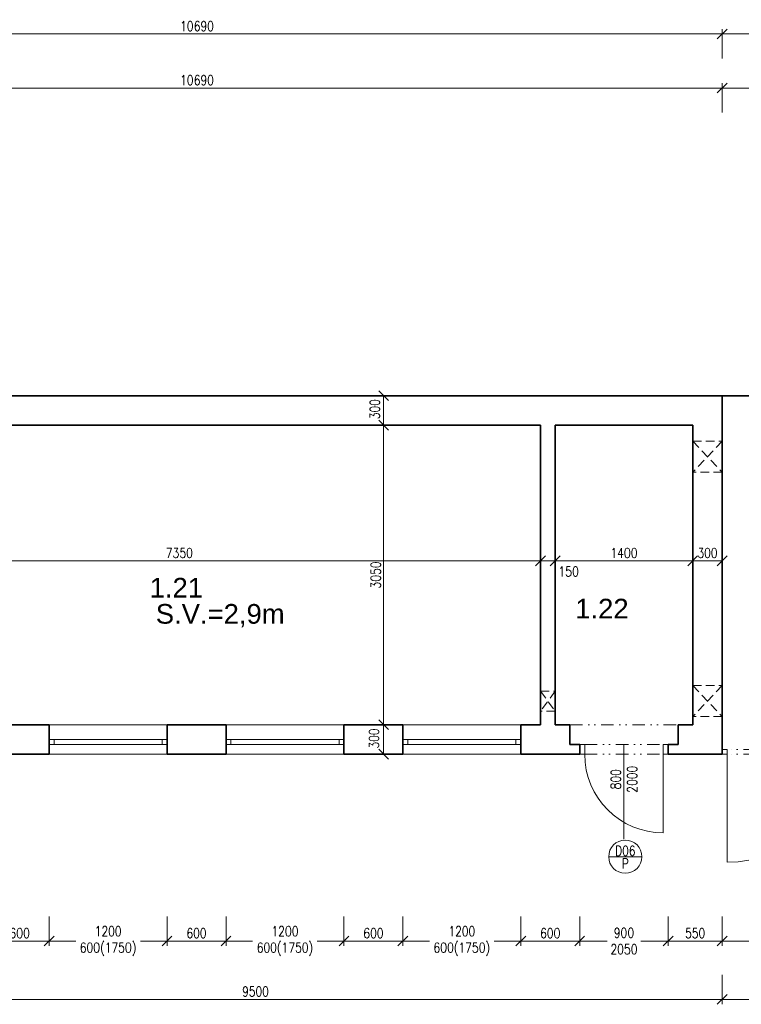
# Model space of a CAD drawing. Header units: millimetres. Extents: x -485339 to 350584, y -1189936 to 0.
# Tile 203 of 256: x 85595 to 92939, y -1099931 to -1089907. Entities that reach past the tile are written whole.
import ezdxf
from ezdxf.enums import TextEntityAlignment as Align

# ---------------------------------------------------------------- set-up
doc = ezdxf.new("R2010")
doc.units = ezdxf.units.MM
doc.header["$LTSCALE"] = 10
doc.linetypes.add('DASHED', pattern=[19.05, 12.7, -6.35])
doc.linetypes.add('DĚLICÍ2', pattern=[15.875, 6.35, -3.175, 0, -3.175, 0, -3.175])
doc.layers.get('Defpoints').update_dxf_attribs({"color": 201})
for name, color, linetype, lineweight in [('1VZT', 150, 'DASHED', 18), ('N_dveře', 10, 'Continuous', 18), ('N_popis_otvory', 10, 'Continuous', 18), ('N_čáry_plné', 10, 'Continuous', 18), ('St__otvory_dveře', 40, 'Continuous', 18), ('St_kóty', 132, 'Continuous', 18), ('St_otvory_okna', 40, 'Continuous', 18), ('St_plocha_místnosti', 250, 'Continuous', 18), ('St_sloupy_konstrukce haly', 5, 'Continuous', 35), ('St_čáry_nad', 250, 'DĚLICÍ2', 18), ('St_čáry_obrys', 5, 'Continuous', 35), ('St_čáry_plné', 250, 'Continuous', 18)]:
    doc.layers.add(name, color=color, linetype=linetype, lineweight=lineweight)
doc.styles.add('Andy', font='arial.ttf')
doc.styles.get("Standard").update_dxf_attribs({"font": 'simplex.shx', "width": 0.8})
doc.linetypes.add('ZIGZAG', pattern='A,0.00254,-5.08,[131,ltypeshp.shx,S=5.08,R=0,X=-5.08,Y=0],-10.16,[131,ltypeshp.shx,S=5.08,R=180,X=5.08,Y=0],-5.08', length=20.32254)
doc.dimstyles.new('stavebníM50 vnitřní', dxfattribs={"dimtxt": 100, "dimasz": 100, "dimexe": 50, "dimexo": 100, "dimgap": 30, "dimtad": 1, "dimdec": 0, "dimtxsty": 'Standard', "dimblk": 'OBLIQUE', "dimcen": 2.5, "dimclrd": 256, "dimclre": 256, "dimclrt": 256, "dimadec": 0, "dimazin": 0, "dimtfac": 1, "dimtdec": 0, "dimtmove": 2, "dimatfit": 2, "dimldrblk": 'OBLIQUE', "dimfxl": 250, "dimfxlon": 1, "dimlwd": -1, "dimlwe": -1, "dimarcsym": 0})

# ---------------------------------------------------------------- blocks, each defined once
blk = doc.blocks.new('G$CC1796412')
at = {"layer": 'St__otvory_dveře', "color": 0, "ltscale": 2}
blk.add_lwpolyline([(850, 1), (850, 801)], dxfattribs=at)
at = {"layer": 'St__otvory_dveře', "ltscale": 2}
for points in [[(50, 0), (0, 0), (0, -100), (50, -100)], [(900, 1), (850, 1), (850, -99), (900, -99)]]:
    blk.add_lwpolyline(points, close=True, dxfattribs=at)
at = {"layer": 'St__otvory_dveře', "linetype": 'DĚLICÍ2', "ltscale": 2}
for points in [[(50, 0), (850, 1)], [(50, -100), (850, -99)]]:
    blk.add_lwpolyline(points, dxfattribs=at)
at = {"layer": 'St__otvory_dveře', "color": 0, "ltscale": 2}
blk.add_arc((850, 1), 800, 90, 180, dxfattribs=at)
blk = doc.blocks.new('G$C09EC9A76')
at = {"layer": 'St_otvory_okna', "ltscale": 2}
for points in [[(1200, 50), (0, 50), (0, 0), (1200, 0)], [(0, 50), (50, 50), (50, 0), (0, 0)], [(1200, 50), (1150, 50), (1150, 0), (1200, 0)]]:
    blk.add_lwpolyline(points, close=True, dxfattribs=at)
blk = doc.blocks.new('G$C96BA53D1')
at = {"layer": 'St__otvory_dveře', "ltscale": 2}
for points in [[(0, -50), (50, -50), (50, 0), (0, 0)], [(2250, -50), (2300, -50), (2300, 0), (2250, 0)]]:
    blk.add_lwpolyline(points, close=True, dxfattribs=at)
at = {"layer": 'St__otvory_dveře', "linetype": 'DĚLICÍ2', "ltscale": 2}
for points in [[(2250, 0), (50, 0)], [(2250, -50), (50, -50)]]:
    blk.add_lwpolyline(points, dxfattribs=at)
at = {"layer": 'St__otvory_dveře', "ltscale": 2}
for points in [[(50, -50), (50, -1150)], [(2250, -50), (2250, -1150)]]:
    blk.add_lwpolyline(points, dxfattribs=at)
for centre, start, end in [((50, -50), 270, 0), ((2250, -50), 180, 270)]:
    blk.add_arc(centre, 1100, start, end, dxfattribs=at)
blk = doc.blocks.new('_OBLIQUE')
at = {"color": 0, "linetype": 'ByBlock'}
blk.add_line((-0.5, -0.5), (0.5, 0.5), dxfattribs=at)
blk = doc.blocks.new('*D5992')
at = {"layer": 'Defpoints', "color": 0}
for p in [(87095, -1096791), (87695, -1096791), (87695, -1099287)]:
    blk.add_point(p, dxfattribs=at)
at = {"layer": 'St_kóty'}
for p, q in [((87095, -1099037), (87095, -1099337)), ((87695, -1099037), (87695, -1099337)), ((87095, -1099287), (87695, -1099287))]:
    blk.add_line(p, q, dxfattribs=at)
at = {"layer": 'St_kóty', "linetype": 'ByBlock', "xscale": 100, "yscale": 100, "zscale": 100, "rotation": 180}
blk.add_blockref('_OBLIQUE', (87095, -1099287), dxfattribs=at)
at = {"layer": 'St_kóty', "linetype": 'ByBlock', "xscale": 100, "yscale": 100, "zscale": 100}
blk.add_blockref('_OBLIQUE', (87695, -1099287), dxfattribs=at)
at = {"layer": 'St_kóty', "insert": (87395, -1099207), "char_height": 100, "attachment_point": 5}
blk.add_mtext('600', dxfattribs=at)
blk = doc.blocks.new('*D5993')
at = {"layer": 'Defpoints', "color": 0}
for p in [(87695, -1096791), (88895, -1096791), (88895, -1099287)]:
    blk.add_point(p, dxfattribs=at)
at = {"layer": 'St_kóty'}
for p, q in [((87695, -1099037), (87695, -1099337)), ((88895, -1099037), (88895, -1099337)), ((87695, -1099287), (87966, -1099287)), ((88895, -1099287), (88624, -1099287))]:
    blk.add_line(p, q, dxfattribs=at)
at = {"layer": 'St_kóty', "linetype": 'ByBlock', "xscale": 100, "yscale": 100, "zscale": 100, "rotation": 180}
blk.add_blockref('_OBLIQUE', (87695, -1099287), dxfattribs=at)
at = {"layer": 'St_kóty', "linetype": 'ByBlock', "xscale": 100, "yscale": 100, "zscale": 100}
blk.add_blockref('_OBLIQUE', (88895, -1099287), dxfattribs=at)
at = {"layer": 'St_kóty', "insert": (88295, -1099287), "char_height": 100, "attachment_point": 5}
blk.add_mtext('1200\\P600(1750)', dxfattribs=at)
blk = doc.blocks.new('*D5994')
at = {"layer": 'Defpoints', "color": 0}
for p in [(88895, -1096791), (89495, -1096791), (89495, -1099287)]:
    blk.add_point(p, dxfattribs=at)
at = {"layer": 'St_kóty'}
for p, q in [((88895, -1099037), (88895, -1099337)), ((89495, -1099037), (89495, -1099337)), ((88895, -1099287), (89495, -1099287))]:
    blk.add_line(p, q, dxfattribs=at)
at = {"layer": 'St_kóty', "linetype": 'ByBlock', "xscale": 100, "yscale": 100, "zscale": 100, "rotation": 180}
blk.add_blockref('_OBLIQUE', (88895, -1099287), dxfattribs=at)
at = {"layer": 'St_kóty', "linetype": 'ByBlock', "xscale": 100, "yscale": 100, "zscale": 100}
blk.add_blockref('_OBLIQUE', (89495, -1099287), dxfattribs=at)
at = {"layer": 'St_kóty', "insert": (89195, -1099207), "char_height": 100, "attachment_point": 5}
blk.add_mtext('600', dxfattribs=at)
blk = doc.blocks.new('*D5995')
at = {"layer": 'Defpoints', "color": 0}
for p in [(89495, -1096791), (90695, -1096791), (90695, -1099287)]:
    blk.add_point(p, dxfattribs=at)
at = {"layer": 'St_kóty'}
for p, q in [((89495, -1099037), (89495, -1099337)), ((90695, -1099037), (90695, -1099337)), ((89495, -1099287), (89766, -1099287)), ((90695, -1099287), (90424, -1099287))]:
    blk.add_line(p, q, dxfattribs=at)
at = {"layer": 'St_kóty', "linetype": 'ByBlock', "xscale": 100, "yscale": 100, "zscale": 100, "rotation": 180}
blk.add_blockref('_OBLIQUE', (89495, -1099287), dxfattribs=at)
at = {"layer": 'St_kóty', "linetype": 'ByBlock', "xscale": 100, "yscale": 100, "zscale": 100}
blk.add_blockref('_OBLIQUE', (90695, -1099287), dxfattribs=at)
at = {"layer": 'St_kóty', "insert": (90095, -1099287), "char_height": 100, "attachment_point": 5}
blk.add_mtext('1200\\P600(1750)', dxfattribs=at)
blk = doc.blocks.new('*D5996')
at = {"layer": 'Defpoints', "color": 0}
for p in [(90695, -1096791), (91295, -1096791), (91295, -1099287)]:
    blk.add_point(p, dxfattribs=at)
at = {"layer": 'St_kóty'}
for p, q in [((90695, -1099037), (90695, -1099337)), ((91295, -1099037), (91295, -1099337)), ((90695, -1099287), (91295, -1099287))]:
    blk.add_line(p, q, dxfattribs=at)
at = {"layer": 'St_kóty', "linetype": 'ByBlock', "xscale": 100, "yscale": 100, "zscale": 100, "rotation": 180}
blk.add_blockref('_OBLIQUE', (90695, -1099287), dxfattribs=at)
at = {"layer": 'St_kóty', "linetype": 'ByBlock', "xscale": 100, "yscale": 100, "zscale": 100}
blk.add_blockref('_OBLIQUE', (91295, -1099287), dxfattribs=at)
at = {"layer": 'St_kóty', "insert": (90995, -1099207), "char_height": 100, "attachment_point": 5}
blk.add_mtext('600', dxfattribs=at)
blk = doc.blocks.new('*D5997')
at = {"layer": 'Defpoints', "color": 0}
for p in [(91295, -1096791), (92195, -1096791), (92195, -1099287)]:
    blk.add_point(p, dxfattribs=at)
at = {"layer": 'St_kóty'}
for p, q in [((91295, -1099037), (91295, -1099337)), ((92195, -1099037), (92195, -1099337)), ((91295, -1099287), (91574, -1099287)), ((92195, -1099287), (91916, -1099287))]:
    blk.add_line(p, q, dxfattribs=at)
at = {"layer": 'St_kóty', "linetype": 'ByBlock', "xscale": 100, "yscale": 100, "zscale": 100, "rotation": 180}
blk.add_blockref('_OBLIQUE', (91295, -1099287), dxfattribs=at)
at = {"layer": 'St_kóty', "linetype": 'ByBlock', "xscale": 100, "yscale": 100, "zscale": 100}
blk.add_blockref('_OBLIQUE', (92195, -1099287), dxfattribs=at)
at = {"layer": 'St_kóty', "insert": (91745, -1099287), "char_height": 100, "attachment_point": 5}
blk.add_mtext('900\\P2050', dxfattribs=at)
blk = doc.blocks.new('*D5998')
at = {"layer": 'Defpoints', "color": 0}
for p in [(92195, -1096791), (92745, -1096791), (92745, -1099287)]:
    blk.add_point(p, dxfattribs=at)
at = {"layer": 'St_kóty'}
for p, q in [((92195, -1099037), (92195, -1099337)), ((92745, -1099037), (92745, -1099337)), ((92195, -1099287), (92745, -1099287))]:
    blk.add_line(p, q, dxfattribs=at)
at = {"layer": 'St_kóty', "linetype": 'ByBlock', "xscale": 100, "yscale": 100, "zscale": 100, "rotation": 180}
blk.add_blockref('_OBLIQUE', (92195, -1099287), dxfattribs=at)
at = {"layer": 'St_kóty', "linetype": 'ByBlock', "xscale": 100, "yscale": 100, "zscale": 100}
blk.add_blockref('_OBLIQUE', (92745, -1099287), dxfattribs=at)
at = {"layer": 'St_kóty', "insert": (92470, -1099207), "char_height": 100, "attachment_point": 5}
blk.add_mtext('550', dxfattribs=at)
blk = doc.blocks.new('*D5999')
at = {"layer": 'Defpoints', "color": 0}
for p in [(92745, -1096791), (95045, -1097641), (95045, -1099287)]:
    blk.add_point(p, dxfattribs=at)
at = {"layer": 'St_kóty'}
for p, q in [((92745, -1099037), (92745, -1099337)), ((95045, -1099037), (95045, -1099337)), ((92745, -1099287), (95045, -1099287))]:
    blk.add_line(p, q, dxfattribs=at)
at = {"layer": 'St_kóty', "linetype": 'ByBlock', "xscale": 100, "yscale": 100, "zscale": 100, "rotation": 180}
blk.add_blockref('_OBLIQUE', (92745, -1099287), dxfattribs=at)
at = {"layer": 'St_kóty', "linetype": 'ByBlock', "xscale": 100, "yscale": 100, "zscale": 100}
blk.add_blockref('_OBLIQUE', (95045, -1099287), dxfattribs=at)
at = {"layer": 'St_kóty', "insert": (93895, -1099207), "char_height": 100, "attachment_point": 5}
blk.add_mtext('2300', dxfattribs=at)
blk = doc.blocks.new('*D6007')
at = {"layer": 'Defpoints', "color": 0}
for p in [(83245, -1097385), (92745, -1097385), (92745, -1099881)]:
    blk.add_point(p, dxfattribs=at)
at = {"layer": 'St_kóty'}
for p, q in [((83245, -1099631), (83245, -1099931)), ((92745, -1099631), (92745, -1099931)), ((83245, -1099881), (92745, -1099881))]:
    blk.add_line(p, q, dxfattribs=at)
at = {"layer": 'St_kóty', "linetype": 'ByBlock', "xscale": 100, "yscale": 100, "zscale": 100, "rotation": 180}
blk.add_blockref('_OBLIQUE', (83245, -1099881), dxfattribs=at)
at = {"layer": 'St_kóty', "linetype": 'ByBlock', "xscale": 100, "yscale": 100, "zscale": 100}
blk.add_blockref('_OBLIQUE', (92745, -1099881), dxfattribs=at)
at = {"layer": 'St_kóty', "insert": (87995, -1099801), "char_height": 100, "attachment_point": 5}
blk.add_mtext('9500', dxfattribs=at)
blk = doc.blocks.new('*D6008')
at = {"layer": 'Defpoints', "color": 0}
for p in [(92745, -1097385), (95045, -1098235), (95045, -1099881)]:
    blk.add_point(p, dxfattribs=at)
at = {"layer": 'St_kóty'}
for p, q in [((92745, -1099631), (92745, -1099931)), ((95045, -1099631), (95045, -1099931)), ((92745, -1099881), (95045, -1099881))]:
    blk.add_line(p, q, dxfattribs=at)
at = {"layer": 'St_kóty', "linetype": 'ByBlock', "xscale": 100, "yscale": 100, "zscale": 100, "rotation": 180}
blk.add_blockref('_OBLIQUE', (92745, -1099881), dxfattribs=at)
at = {"layer": 'St_kóty', "linetype": 'ByBlock', "xscale": 100, "yscale": 100, "zscale": 100}
blk.add_blockref('_OBLIQUE', (95045, -1099881), dxfattribs=at)
at = {"layer": 'St_kóty', "insert": (93895, -1099801), "char_height": 100, "attachment_point": 5}
blk.add_mtext('2300', dxfattribs=at)
blk = doc.blocks.new('*D6012')
at = {"layer": 'Defpoints', "color": 0}
for p in [(85895, -1097235), (85295, -1097385), (85895, -1099287)]:
    blk.add_point(p, dxfattribs=at)
at = {"layer": 'St_kóty'}
for p, q in [((85295, -1099037), (85295, -1099337)), ((85895, -1099037), (85895, -1099337)), ((85295, -1099287), (85895, -1099287))]:
    blk.add_line(p, q, dxfattribs=at)
at = {"layer": 'St_kóty', "linetype": 'ByBlock', "xscale": 100, "yscale": 100, "zscale": 100, "rotation": 180}
blk.add_blockref('_OBLIQUE', (85295, -1099287), dxfattribs=at)
at = {"layer": 'St_kóty', "linetype": 'ByBlock', "xscale": 100, "yscale": 100, "zscale": 100}
blk.add_blockref('_OBLIQUE', (85895, -1099287), dxfattribs=at)
at = {"layer": 'St_kóty', "insert": (85595, -1099207), "char_height": 100, "attachment_point": 5}
blk.add_mtext('600', dxfattribs=at)
blk = doc.blocks.new('*D6013')
at = {"layer": 'Defpoints', "color": 0}
for p in [(87095, -1097085), (85895, -1097235), (87095, -1099287)]:
    blk.add_point(p, dxfattribs=at)
at = {"layer": 'St_kóty'}
for p, q in [((85895, -1099037), (85895, -1099337)), ((87095, -1099037), (87095, -1099337)), ((85895, -1099287), (86166, -1099287)), ((87095, -1099287), (86824, -1099287))]:
    blk.add_line(p, q, dxfattribs=at)
at = {"layer": 'St_kóty', "linetype": 'ByBlock', "xscale": 100, "yscale": 100, "zscale": 100, "rotation": 180}
blk.add_blockref('_OBLIQUE', (85895, -1099287), dxfattribs=at)
at = {"layer": 'St_kóty', "linetype": 'ByBlock', "xscale": 100, "yscale": 100, "zscale": 100}
blk.add_blockref('_OBLIQUE', (87095, -1099287), dxfattribs=at)
at = {"layer": 'St_kóty', "insert": (86495, -1099287), "char_height": 100, "attachment_point": 5}
blk.add_mtext('1200\\P600(1750)', dxfattribs=at)
blk = doc.blocks.new('*D6018')
at = {"layer": 'Defpoints', "color": 0}
for p in [(92745, -1090053), (82055, -1092274), (92745, -1093574)]:
    blk.add_point(p, dxfattribs=at)
at = {"layer": 'St_kóty'}
for p, q in [((82055, -1090303), (82055, -1090003)), ((82055, -1090053), (92745, -1090053)), ((92745, -1090303), (92745, -1090003))]:
    blk.add_line(p, q, dxfattribs=at)
at = {"layer": 'St_kóty', "linetype": 'ByBlock', "xscale": 100, "yscale": 100, "zscale": 100, "rotation": 180}
blk.add_blockref('_OBLIQUE', (82055, -1090053), dxfattribs=at)
at = {"layer": 'St_kóty', "linetype": 'ByBlock', "xscale": 100, "yscale": 100, "zscale": 100}
blk.add_blockref('_OBLIQUE', (92745, -1090053), dxfattribs=at)
at = {"layer": 'St_kóty', "insert": (87400, -1089973), "char_height": 100, "attachment_point": 5}
blk.add_mtext('10690', dxfattribs=at)
blk = doc.blocks.new('*D6019')
at = {"layer": 'Defpoints', "color": 0}
for p in [(95045, -1090053), (92745, -1093574), (95045, -1093574)]:
    blk.add_point(p, dxfattribs=at)
at = {"layer": 'St_kóty'}
for p, q in [((92745, -1090303), (92745, -1090003)), ((92745, -1090053), (95045, -1090053)), ((95045, -1090303), (95045, -1090003))]:
    blk.add_line(p, q, dxfattribs=at)
at = {"layer": 'St_kóty', "linetype": 'ByBlock', "xscale": 100, "yscale": 100, "zscale": 100, "rotation": 180}
blk.add_blockref('_OBLIQUE', (92745, -1090053), dxfattribs=at)
at = {"layer": 'St_kóty', "linetype": 'ByBlock', "xscale": 100, "yscale": 100, "zscale": 100}
blk.add_blockref('_OBLIQUE', (95045, -1090053), dxfattribs=at)
at = {"layer": 'St_kóty', "insert": (93895, -1089973), "char_height": 100, "attachment_point": 5}
blk.add_mtext('2300', dxfattribs=at)
blk = doc.blocks.new('*D6048')
at = {"layer": 'Defpoints', "color": 0}
for p in [(92745, -1090603), (82055, -1093285), (92745, -1094586)]:
    blk.add_point(p, dxfattribs=at)
at = {"layer": 'St_kóty'}
for p, q in [((82055, -1090853), (82055, -1090553)), ((92745, -1090853), (92745, -1090553)), ((82055, -1090603), (92745, -1090603))]:
    blk.add_line(p, q, dxfattribs=at)
at = {"layer": 'St_kóty', "linetype": 'ByBlock', "xscale": 100, "yscale": 100, "zscale": 100, "rotation": 180}
blk.add_blockref('_OBLIQUE', (82055, -1090603), dxfattribs=at)
at = {"layer": 'St_kóty', "linetype": 'ByBlock', "xscale": 100, "yscale": 100, "zscale": 100}
blk.add_blockref('_OBLIQUE', (92745, -1090603), dxfattribs=at)
at = {"layer": 'St_kóty', "insert": (87400, -1090523), "char_height": 100, "attachment_point": 5}
blk.add_mtext('10690', dxfattribs=at)
blk = doc.blocks.new('*D6049')
at = {"layer": 'Defpoints', "color": 0}
for p in [(95045, -1090603), (92745, -1094586), (95045, -1094586)]:
    blk.add_point(p, dxfattribs=at)
at = {"layer": 'St_kóty'}
for p, q in [((92745, -1090853), (92745, -1090553)), ((95045, -1090853), (95045, -1090553)), ((92745, -1090603), (95045, -1090603))]:
    blk.add_line(p, q, dxfattribs=at)
at = {"layer": 'St_kóty', "linetype": 'ByBlock', "xscale": 100, "yscale": 100, "zscale": 100, "rotation": 180}
blk.add_blockref('_OBLIQUE', (92745, -1090603), dxfattribs=at)
at = {"layer": 'St_kóty', "linetype": 'ByBlock', "xscale": 100, "yscale": 100, "zscale": 100}
blk.add_blockref('_OBLIQUE', (95045, -1090603), dxfattribs=at)
at = {"layer": 'St_kóty', "insert": (93895, -1090523), "char_height": 100, "attachment_point": 5}
blk.add_mtext('2300', dxfattribs=at)
blk = doc.blocks.new('*D6052')
at = {"layer": 'Defpoints', "color": 0}
for p in [(89299, -1097085), (90695, -1097085), (90695, -1097385)]:
    blk.add_point(p, dxfattribs=at)
at = {"layer": 'St_kóty'}
for p, q in [((89549, -1097085), (89249, -1097085)), ((89299, -1097385), (89299, -1097085)), ((89549, -1097385), (89249, -1097385))]:
    blk.add_line(p, q, dxfattribs=at)
at = {"layer": 'St_kóty', "linetype": 'ByBlock', "xscale": 100, "yscale": 100, "zscale": 100}
for p, rotation in [((89299, -1097085), 90), ((89299, -1097385), 270)]:
    blk.add_blockref('_OBLIQUE', p, dxfattribs=dict(at, rotation=rotation))
at = {"layer": 'St_kóty', "insert": (89201, -1097225), "char_height": 100, "attachment_point": 5, "rotation": 90}
blk.add_mtext('300', dxfattribs=at)
blk = doc.blocks.new('*D6053')
at = {"layer": 'Defpoints', "color": 0}
for p in [(89299, -1094035), (90895, -1094035), (90695, -1097085)]:
    blk.add_point(p, dxfattribs=at)
at = {"layer": 'St_kóty'}
for p, q in [((89549, -1094035), (89249, -1094035)), ((89299, -1097085), (89299, -1094035)), ((89549, -1097085), (89249, -1097085))]:
    blk.add_line(p, q, dxfattribs=at)
at = {"layer": 'St_kóty', "linetype": 'ByBlock', "xscale": 100, "yscale": 100, "zscale": 100}
for p, rotation in [((89299, -1094035), 90), ((89299, -1097085), 270)]:
    blk.add_blockref('_OBLIQUE', p, dxfattribs=dict(at, rotation=rotation))
at = {"layer": 'St_kóty', "insert": (89219, -1095560), "char_height": 100, "attachment_point": 5, "rotation": 90}
blk.add_mtext('3050', dxfattribs=at)
blk = doc.blocks.new('*D6054')
at = {"layer": 'Defpoints', "color": 0}
for p in [(89299, -1093735), (90895, -1093735), (90895, -1094035)]:
    blk.add_point(p, dxfattribs=at)
at = {"layer": 'St_kóty'}
for p, q in [((89549, -1093735), (89249, -1093735)), ((89299, -1094035), (89299, -1093735)), ((89549, -1094035), (89249, -1094035))]:
    blk.add_line(p, q, dxfattribs=at)
at = {"layer": 'St_kóty', "linetype": 'ByBlock', "xscale": 100, "yscale": 100, "zscale": 100}
for p, rotation in [((89299, -1093735), 90), ((89299, -1094035), 270)]:
    blk.add_blockref('_OBLIQUE', p, dxfattribs=dict(at, rotation=rotation))
at = {"layer": 'St_kóty', "insert": (89210, -1093873), "char_height": 100, "attachment_point": 5, "rotation": 90}
blk.add_mtext('300', dxfattribs=at)
blk = doc.blocks.new('*D6135')
at = {"layer": 'Defpoints', "color": 0}
for p in [(90895, -1094035), (90895, -1095416), (83545, -1095665)]:
    blk.add_point(p, dxfattribs=at)
at = {"layer": 'St_kóty'}
for p, q in [((90895, -1095166), (90895, -1095466)), ((83545, -1095565), (83545, -1095366)), ((83545, -1095416), (90895, -1095416))]:
    blk.add_line(p, q, dxfattribs=at)
at = {"layer": 'St_kóty', "linetype": 'ByBlock', "xscale": 100, "yscale": 100, "zscale": 100, "rotation": 180}
blk.add_blockref('_OBLIQUE', (83545, -1095416), dxfattribs=at)
at = {"layer": 'St_kóty', "linetype": 'ByBlock', "xscale": 100, "yscale": 100, "zscale": 100}
blk.add_blockref('_OBLIQUE', (90895, -1095416), dxfattribs=at)
at = {"layer": 'St_kóty', "insert": (87220, -1095336), "char_height": 100, "attachment_point": 5}
blk.add_mtext('7350', dxfattribs=at)
blk = doc.blocks.new('*D6136')
at = {"layer": 'Defpoints', "color": 0}
for p in [(90895, -1094035), (91045, -1094035), (91045, -1095416)]:
    blk.add_point(p, dxfattribs=at)
at = {"layer": 'St_kóty'}
for p, q in [((90895, -1095166), (90895, -1095466)), ((91045, -1095166), (91045, -1095466)), ((90895, -1095416), (91045, -1095416))]:
    blk.add_line(p, q, dxfattribs=at)
at = {"layer": 'St_kóty', "linetype": 'ByBlock', "xscale": 100, "yscale": 100, "zscale": 100, "rotation": 180}
blk.add_blockref('_OBLIQUE', (90895, -1095416), dxfattribs=at)
at = {"layer": 'St_kóty', "linetype": 'ByBlock', "xscale": 100, "yscale": 100, "zscale": 100}
blk.add_blockref('_OBLIQUE', (91045, -1095416), dxfattribs=at)
at = {"layer": 'St_kóty', "insert": (91182, -1095525), "char_height": 100, "attachment_point": 5}
blk.add_mtext('150', dxfattribs=at)
blk = doc.blocks.new('*D6137')
at = {"layer": 'Defpoints', "color": 0}
for p in [(91045, -1094035), (92445, -1094035), (92445, -1095416)]:
    blk.add_point(p, dxfattribs=at)
at = {"layer": 'St_kóty'}
for p, q in [((91045, -1095166), (91045, -1095466)), ((92445, -1095166), (92445, -1095466)), ((91045, -1095416), (92445, -1095416))]:
    blk.add_line(p, q, dxfattribs=at)
at = {"layer": 'St_kóty', "linetype": 'ByBlock', "xscale": 100, "yscale": 100, "zscale": 100, "rotation": 180}
blk.add_blockref('_OBLIQUE', (91045, -1095416), dxfattribs=at)
at = {"layer": 'St_kóty', "linetype": 'ByBlock', "xscale": 100, "yscale": 100, "zscale": 100}
blk.add_blockref('_OBLIQUE', (92445, -1095416), dxfattribs=at)
at = {"layer": 'St_kóty', "insert": (91745, -1095336), "char_height": 100, "attachment_point": 5}
blk.add_mtext('1400', dxfattribs=at)
blk = doc.blocks.new('*D6138')
at = {"layer": 'Defpoints', "color": 0}
for p in [(92745, -1093735), (92445, -1094035), (92745, -1095416)]:
    blk.add_point(p, dxfattribs=at)
at = {"layer": 'St_kóty'}
for p, q in [((92445, -1095166), (92445, -1095466)), ((92745, -1095166), (92745, -1095466)), ((92445, -1095416), (92745, -1095416))]:
    blk.add_line(p, q, dxfattribs=at)
at = {"layer": 'St_kóty', "linetype": 'ByBlock', "xscale": 100, "yscale": 100, "zscale": 100, "rotation": 180}
blk.add_blockref('_OBLIQUE', (92445, -1095416), dxfattribs=at)
at = {"layer": 'St_kóty', "linetype": 'ByBlock', "xscale": 100, "yscale": 100, "zscale": 100}
blk.add_blockref('_OBLIQUE', (92745, -1095416), dxfattribs=at)
at = {"layer": 'St_kóty', "insert": (92595, -1095336), "char_height": 100, "attachment_point": 5}
blk.add_mtext('300', dxfattribs=at)

msp = doc.modelspace()

# ---------------------------------------------------------------- linework, layer by layer
at = {"layer": '1VZT', "ltscale": 0.7}
for points in [[(92445.3, -1094199.3), (92745.3, -1094199.3)], [(92445.3, -1094199.3), (92745.3, -1094514.6)], [(92745.3, -1094199.3), (92445.3, -1094514.6)], [(92745.3, -1094514.6), (92445.3, -1094514.6)], [(90895.3, -1096744.5), (91045.3, -1096744.5)], [(90895.3, -1096744.5), (91045.3, -1096947.2), (91045.3, -1096947.2), (90895.3, -1096947.2)], [(91045.3, -1096744.5), (90895.3, -1096947.2)], [(92445.3, -1096686.9), (92745.3, -1096686.9)], [(92445.3, -1096686.9), (92745.3, -1097002.2), (92745.3, -1097002.2), (92445.3, -1097002.2)], [(92745.3, -1096686.9), (92445.3, -1097002.2)]]:
    msp.add_lwpolyline(points, dxfattribs=at)
at = {"layer": 'N_popis_otvory'}
msp.add_lwpolyline([(91745.3, -1098251.2), (91745.3, -1097285)], dxfattribs=at)
msp.add_circle((91758.4, -1098428.2), 169, dxfattribs=at)
at = {"layer": 'N_čáry_plné'}
msp.add_lwpolyline([(91589.4, -1098428.2), (91927.4, -1098428.2)], dxfattribs=at)
at = {"layer": 'St_sloupy_konstrukce haly', "linetype": 'ZIGZAG', "ltscale": 0.5}
msp.add_lwpolyline([(95045.3, -1093735.4), (92745.3, -1093735.4)], dxfattribs=at)
at = {"layer": 'St_čáry_nad', "ltscale": 2}
msp.add_lwpolyline([(91195.3, -1097085.4), (92295.3, -1097085.4)], dxfattribs=at)
at = {"layer": 'St_čáry_obrys', "ltscale": 2}
for points in [[(92745.3, -1093735.4), (82055.3, -1093735.4)], [(92745.3, -1097385.4), (92745.3, -1093735.4)], [(90895.3, -1094035.4), (83545.3, -1094035.4)], [(90895.3, -1097085.4), (90895.3, -1094035.4)], [(92445.3, -1094035.4), (91045.3, -1094035.4)], [(91045.3, -1097085.4), (91045.3, -1094035.4)], [(92445.3, -1097085.4), (92445.3, -1094035.4)], [(85895.3, -1097085.4), (85295.3, -1097085.4)], [(85895.3, -1097385.4), (85895.3, -1097085.4)], [(87695.3, -1097085.4), (87095.3, -1097085.4)], [(87095.3, -1097385.4), (87095.3, -1097085.4)], [(87695.3, -1097385.4), (87695.3, -1097085.4)], [(89495.3, -1097085.4), (88895.3, -1097085.4)], [(88895.3, -1097385.4), (88895.3, -1097085.4)], [(89495.3, -1097385.4), (89495.3, -1097085.4)], [(90895.3, -1097085.4), (90695.3, -1097085.4)], [(90695.3, -1097385.4), (90695.3, -1097085.4)], [(91195.3, -1097085.4), (91045.3, -1097085.4)], [(91195.3, -1097285.4), (91195.3, -1097085.4)], [(92445.3, -1097085.4), (92295.3, -1097085.4)], [(92295.3, -1097285.4), (92295.3, -1097085.4)], [(91195.3, -1097285.4), (91295.3, -1097285.4)], [(91295.3, -1097385.4), (91295.3, -1097285.4)], [(92195.3, -1097385.4), (92195.3, -1097285.4)], [(92195.3, -1097385.4), (92195.3, -1097285.4)], [(92295.3, -1097285.4), (92195.3, -1097285.4)], [(85895.3, -1097385.4), (85295.3, -1097385.4)], [(87695.3, -1097385.4), (87095.3, -1097385.4)], [(89495.3, -1097385.4), (88895.3, -1097385.4)], [(91295.3, -1097385.4), (90695.3, -1097385.4)], [(92745.3, -1097385.4), (92195.3, -1097385.4)]]:
    msp.add_lwpolyline(points, dxfattribs=at)
at = {"layer": 'St_čáry_plné'}
for p, q in [((85895.3, -1097085.4), (87095.3, -1097085.4)), ((87695.3, -1097085.4), (88895.3, -1097085.4)), ((89495.3, -1097085.4), (90695.3, -1097085.4)), ((85895.3, -1097385.4), (87095.3, -1097385.4)), ((87695.3, -1097385.4), (88895.3, -1097385.4)), ((89495.3, -1097385.4), (90695.3, -1097385.4))]:
    msp.add_line(p, q, dxfattribs=at)

# ---------------------------------------------------------------- block references
at = {"layer": 'N_dveře', "ltscale": 2, "xscale": -1, "rotation": 180}
msp.add_blockref('G$CC1796412', (91295.3, -1097384.6), dxfattribs=at)
at = {"layer": 'St__otvory_dveře'}
msp.add_blockref('G$C96BA53D1', (92745.3, -1097335.4), dxfattribs=at)
at = {"layer": 'St_otvory_okna', "ltscale": 2}
for p in [(85895.3, -1097285.4), (87695.3, -1097285.4), (89495.3, -1097285.4)]:
    msp.add_blockref('G$C09EC9A76', p, dxfattribs=at)

# ---------------------------------------------------------------- texts
at = {"layer": 'N_popis_otvory', "width": 0.8}
for s, p in [('D06', (91758.4, -1098368.3)), ('P', (91758.4, -1098498))]:
    msp.add_text(s, height=100, dxfattribs=at).set_placement(p, align=Align.MIDDLE_CENTER)
at = {"layer": 'N_popis_otvory', "insert": (91745.3, -1097640), "char_height": 100, "width": 1342.526, "attachment_point": 5, "rotation": 90}
msp.add_mtext('800\\P2000', dxfattribs=at)
at = {"layer": 'St_plocha_místnosti', "ltscale": 2, "style": 'Andy'}
for s, p in [('1.21', (86917.4, -1095789.8)), ('S.V.=2,9m', (86979.8, -1096056.2)), ('1.22', (91248.8, -1096002.6))]:
    msp.add_text(s, height=200, dxfattribs=at).set_placement(p)

# ---------------------------------------------------------------- dimensions: what is measured, and where the dimension line sits
at = {"layer": 'St_kóty'}
for base, p1, p2, picture, middle in [((92745.3, -1090053.1), (82055.3, -1092273.8), (92745.3, -1093573.8), '*D6018', (87400.3, -1089973.1)), ((95045.3, -1090053.1), (92745.3, -1093573.8), (95045.3, -1093573.8), '*D6019', (93895.3, -1089973.1)), ((92745.3, -1090603.1), (82055.3, -1093285.5), (92745.3, -1094586.3), '*D6048', (87400.3, -1090523.1)), ((95045.3, -1090603.1), (92745.3, -1094586.3), (95045.3, -1094586.3), '*D6049', (93895.3, -1090523.1)), ((92745.3, -1095416.3), (92445.3, -1094035.4), (92745.3, -1093735.4), '*D6138', (92595.3, -1095336.3)), ((90895.3, -1095416.3), (83545.3, -1095665.4), (90895.3, -1094035.4), '*D6135', (87220.3, -1095336.3)), ((92445.3, -1095416.3), (91045.3, -1094035.4), (92445.3, -1094035.4), '*D6137', (91745.3, -1095336.3)), ((87695.3, -1099287), (87095.3, -1096791.5), (87695.3, -1096791.5), '*D5992', (87395.3, -1099207)), ((89495.3, -1099287), (88895.3, -1096791.5), (89495.3, -1096791.5), '*D5994', (89195.3, -1099207)), ((91295.3, -1099287), (90695.3, -1096791.5), (91295.3, -1096791.5), '*D5996', (90995.3, -1099207)), ((92745.3, -1099287), (92195.3, -1096791.5), (92745.3, -1096791.5), '*D5998', (92470.3, -1099207)), ((95045.3, -1099287), (92745.3, -1096791.5), (95045.3, -1097641.5), '*D5999', (93895.3, -1099207)), ((85895.3, -1099287), (85295.3, -1097385.4), (85895.3, -1097235.4), '*D6012', (85595.3, -1099207)), ((92745.3, -1099881), (83245.3, -1097385.4), (92745.3, -1097385.4), '*D6007', (87995.3, -1099801)), ((95045.3, -1099881), (92745.3, -1097385.4), (95045.3, -1098235.4), '*D6008', (93895.3, -1099801))]:
    dim = msp.add_linear_dim(base=base, p1=p1, p2=p2, dimstyle='stavebníM50 vnitřní', dxfattribs=at)
    dim.commit()
    dim.dimension.update_dxf_attribs({"geometry": picture, "text_midpoint": middle})
for base, p1, p2, picture, middle in [((89298.7, -1093735.4), (90895.3, -1094035.4), (90895.3, -1093735.4), '*D6054', (89209.7, -1093872.8)), ((89298.7, -1097085.4), (90695.3, -1097385.4), (90695.3, -1097085.4), '*D6052', (89200.7, -1097224.9))]:
    dim = msp.add_linear_dim(base=base, p1=p1, p2=p2, angle=90, dimstyle='stavebníM50 vnitřní', dxfattribs=at)
    dim.commit()
    dim.dimension.update_dxf_attribs({"geometry": picture, "text_midpoint": middle, "dimtype": 160})
dim = msp.add_linear_dim(base=(89298.7, -1094035.4), p1=(90695.3, -1097085.4), p2=(90895.3, -1094035.4), angle=90, dimstyle='stavebníM50 vnitřní', dxfattribs=at)
dim.commit()
dim.dimension.update_dxf_attribs({"geometry": '*D6053', "text_midpoint": (89218.7, -1095560.4)})
dim = msp.add_linear_dim(base=(91045.3, -1095416.3), p1=(90895.3, -1094035.4), p2=(91045.3, -1094035.4), dimstyle='stavebníM50 vnitřní', dxfattribs=at)
dim.commit()
dim.dimension.update_dxf_attribs({"geometry": '*D6136', "text_midpoint": (91182.5, -1095525.3), "dimtype": 160})
for base, p1, p2, text, picture, middle in [((88895.3, -1099287), (87695.3, -1096791.5), (88895.3, -1096791.5), '<>\\P600(1750)', '*D5993', (88295.3, -1099287)), ((90695.3, -1099287), (89495.3, -1096791.5), (90695.3, -1096791.5), '<>\\P600(1750)', '*D5995', (90095.3, -1099287)), ((92195.3, -1099287), (91295.3, -1096791.5), (92195.3, -1096791.5), '<>\\P2050', '*D5997', (91745.3, -1099287)), ((87095.3, -1099287), (85895.3, -1097235.4), (87095.3, -1097085.4), '<>\\P600(1750)', '*D6013', (86495.3, -1099287))]:
    dim = msp.add_linear_dim(base=base, p1=p1, p2=p2, text=text, dimstyle='stavebníM50 vnitřní', dxfattribs=at)
    dim.commit()
    dim.dimension.update_dxf_attribs({"geometry": picture, "text_midpoint": middle, "dimtype": 160})

doc.saveas('drawing.dxf')
